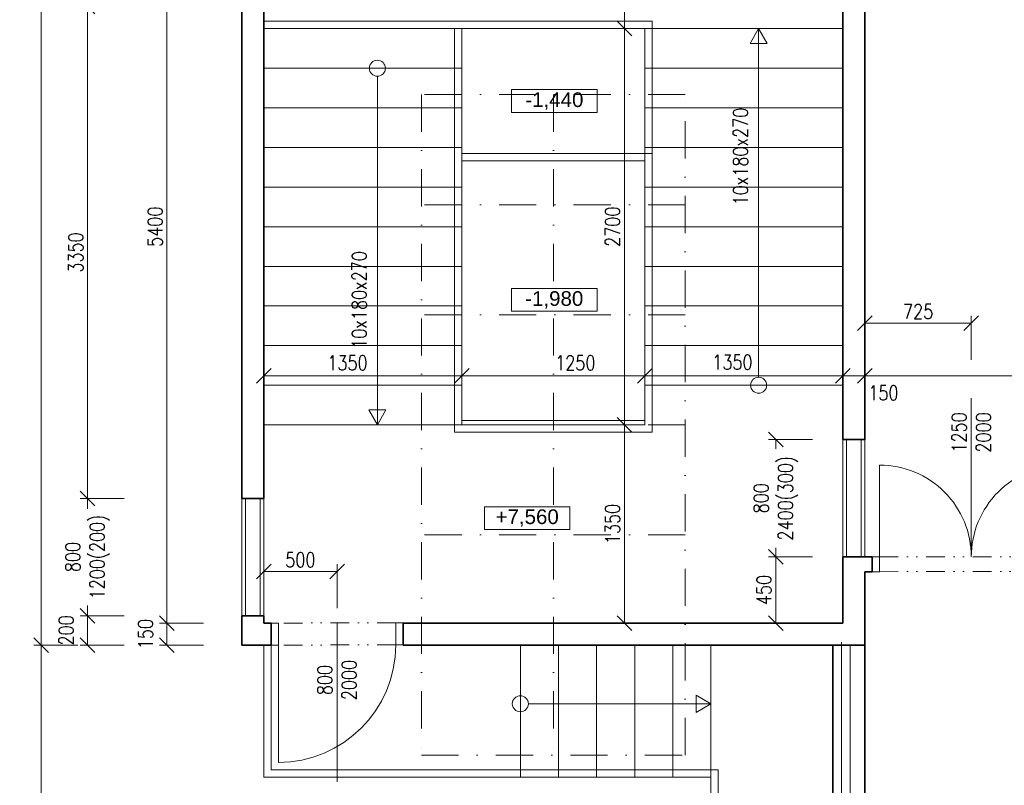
# Model space of a CAD drawing. Header units: millimetres. Extents: x -485339 to 286898, y -1189934 to 1602269.
# Tile 33 of 230: x -76119 to -69405, y -1148392 to -1143176. Entities that reach past the tile are written whole.
import ezdxf

# ---------------------------------------------------------------- set-up
doc = ezdxf.new("R2010")
doc.units = ezdxf.units.MM
doc.header["$LTSCALE"] = 10
doc.linetypes.add('DASHDOT', pattern=[25.4, 12.7, -6.35, 0, -6.35])
doc.linetypes.add('DĚLICÍ2', pattern=[15.875, 6.35, -3.175, 0, -3.175, 0, -3.175])
doc.layers.get('Defpoints').update_dxf_attribs({"lineweight": 0})
for name, color, linetype, lineweight in [('N_dveře', 10, 'Continuous', 18), ('N_popis_otvory', 10, 'Continuous', 18), ('N_čáry_obrys', 10, 'Continuous', 35), ('N_čáry_obv.plášt', 212, 'Continuous', 18), ('N_čáry_obv.plášt_obrys', 212, 'Continuous', 35), ('St__otvory_dveře', 40, 'Continuous', 18), ('St_ker_obklad', 250, 'DASHDOT', 35), ('St_kóty', 132, 'Continuous', 18), ('St_otvory_okna', 40, 'Continuous', 18), ('St_popis', 250, 'Continuous', 18), ('St_popis_otvory', 40, 'Continuous', 18), ('St_čáry_obrys', 5, 'Continuous', 35), ('St_čáry_osy', 250, 'DASHDOT', 18), ('St_čáry_plné', 250, 'Continuous', 18)]:
    doc.layers.add(name, color=color, linetype=linetype, lineweight=lineweight)
doc.styles.add('1_50', font='arial.ttf', dxfattribs={"height": 100})
doc.styles.get("Standard").update_dxf_attribs({"font": 'simplex.shx', "width": 0.8})
doc.linetypes.add('ZIGZAG', pattern='A,0.00254,-5.08,[131,ltypeshp.shx,S=5.08,R=0,X=-5.08,Y=0],-10.16,[131,ltypeshp.shx,S=5.08,R=180,X=5.08,Y=0],-5.08', length=20.32254)
doc.dimstyles.new('stavebníM50 vnitřní', dxfattribs={"dimtxt": 100, "dimasz": 100, "dimexe": 50, "dimexo": 100, "dimgap": 30, "dimtad": 1, "dimdec": 0, "dimtxsty": 'Standard', "dimblk": 'OBLIQUE', "dimcen": 2.5, "dimclrd": 256, "dimclre": 256, "dimclrt": 256, "dimadec": 0, "dimazin": 0, "dimtfac": 1, "dimtdec": 0, "dimtmove": 2, "dimatfit": 2, "dimldrblk": 'OBLIQUE', "dimfxl": 250, "dimfxlon": 1, "dimlwd": -1, "dimlwe": -1, "dimarcsym": 0})

# ---------------------------------------------------------------- blocks, each defined once
blk = doc.blocks.new('G$CCBB459BE')
at = {"layer": 'St__otvory_dveře', "color": 0, "ltscale": 2}
for points in [[(50, 100.8), (50, 725.8)], [(1300, 100.8), (1300, 725.8)]]:
    blk.add_lwpolyline(points, dxfattribs=at)
at = {"layer": 'St__otvory_dveře', "ltscale": 2}
for points in [[(50, 100), (0, 100), (0, 0), (50, 0)], [(1350, 100.8), (1300, 100.8), (1300, 0.8), (1350, 0.8)]]:
    blk.add_lwpolyline(points, close=True, dxfattribs=at)
at = {"layer": 'St__otvory_dveře', "linetype": 'DĚLICÍ2', "ltscale": 2}
for points in [[(50, 100), (1300, 100.8)], [(50, 0), (1300, 0.8)]]:
    blk.add_lwpolyline(points, dxfattribs=at)
at = {"layer": 'St__otvory_dveře', "color": 0, "ltscale": 2}
for centre, start, end in [((50, 100.8), 359.96305, 90), ((1300, 100.8), 90, 180.03695)]:
    blk.add_arc(centre, 625, start, end, dxfattribs=at)
blk = doc.blocks.new('G$CD3821618')
at = {"layer": 'St__otvory_dveře', "ltscale": 2}
for points in [[(-150, -50), (-150, 0), (0, 0), (0, -50)], [(-150.8, -900), (-150.8, -850), (-0.8, -850), (-0.8, -900)]]:
    blk.add_lwpolyline(points, close=True, dxfattribs=at)
at = {"layer": 'St__otvory_dveře', "linetype": 'DĚLICÍ2', "ltscale": 2}
for points in [[(-150, -50), (-150.8, -850)], [(0, -50), (-0.8, -850)]]:
    blk.add_lwpolyline(points, dxfattribs=at)
at = {"layer": 'St__otvory_dveře', "ltscale": 2}
blk.add_lwpolyline([(-150.8, -850), (-950.8, -850)], dxfattribs=at)
blk.add_arc((-150.8, -850), 800, 90, 180, dxfattribs=at)
blk = doc.blocks.new('G$C94846F24')
at = {"layer": 'St_čáry_osy', "linetype": 'ByBlock', "ltscale": 2}
blk.add_lwpolyline([(-900, -4500), (900, -4500), (900, 0), (-900, 0)], close=True, dxfattribs=at)
for points in [[(0, 0), (0, -4500)], [(900, -750), (-900, -750)], [(900, -1500), (-900, -1500)], [(900, -2250), (-900, -2250)], [(900, -3000), (-900, -3000)], [(900, -3750), (-900, -3750)]]:
    blk.add_lwpolyline(points, dxfattribs=at)
blk = doc.blocks.new('_OBLIQUE')
at = {"color": 0, "linetype": 'ByBlock'}
blk.add_line((-0.5, -0.5), (0.5, 0.5), dxfattribs=at)
blk = doc.blocks.new('*D6569')
at = {"layer": 'Defpoints', "color": 0}
for p in [(-74604.9, -1143086.2), (-75656.6, -1146436.6), (-74604.9, -1146436.6)]:
    blk.add_point(p, dxfattribs=at)
at = {"layer": 'St_kóty'}
for p, q in [((-75406.6, -1143086.2), (-75706.6, -1143086.2)), ((-75656.6, -1143086.2), (-75656.6, -1146436.6)), ((-75406.6, -1146436.6), (-75706.6, -1146436.6))]:
    blk.add_line(p, q, dxfattribs=at)
at = {"layer": 'St_kóty', "linetype": 'ByBlock', "xscale": 100, "yscale": 100, "zscale": 100}
for p, rotation in [((-75656.6, -1143086.2), 90), ((-75656.6, -1146436.6), 270)]:
    blk.add_blockref('_OBLIQUE', p, dxfattribs=dict(at, rotation=rotation))
at = {"layer": 'St_kóty', "insert": (-75736.6, -1144761.4), "char_height": 100, "attachment_point": 5, "rotation": 90}
blk.add_mtext('3350', dxfattribs=at)
blk = doc.blocks.new('*D6570')
at = {"layer": 'Defpoints', "color": 0}
for p in [(-74604.9, -1146436.6), (-75656.6, -1147236.6), (-74604.9, -1147236.6)]:
    blk.add_point(p, dxfattribs=at)
at = {"layer": 'St_kóty'}
for p, q in [((-75406.6, -1146436.6), (-75706.6, -1146436.6)), ((-75656.6, -1146436.6), (-75656.6, -1146507.5)), ((-75656.6, -1147236.6), (-75656.6, -1147165.6)), ((-75406.6, -1147236.6), (-75706.6, -1147236.6))]:
    blk.add_line(p, q, dxfattribs=at)
at = {"layer": 'St_kóty', "linetype": 'ByBlock', "xscale": 100, "yscale": 100, "zscale": 100}
for p, rotation in [((-75656.6, -1146436.6), 90), ((-75656.6, -1147236.6), 270)]:
    blk.add_blockref('_OBLIQUE', p, dxfattribs=dict(at, rotation=rotation))
at = {"layer": 'St_kóty', "insert": (-75656.6, -1146836.6), "char_height": 100, "attachment_point": 5, "rotation": 90}
blk.add_mtext('800\\P1200(200)', dxfattribs=at)
blk = doc.blocks.new('*D6571')
at = {"layer": 'Defpoints', "color": 0}
for p in [(-74604.9, -1147236.6), (-75656.6, -1147436.2), (-74604.9, -1147436.2)]:
    blk.add_point(p, dxfattribs=at)
at = {"layer": 'St_kóty'}
for p, q in [((-75406.6, -1147236.6), (-75706.6, -1147236.6)), ((-75656.6, -1147236.6), (-75656.6, -1147436.2)), ((-75406.6, -1147436.2), (-75706.6, -1147436.2))]:
    blk.add_line(p, q, dxfattribs=at)
at = {"layer": 'St_kóty', "linetype": 'ByBlock', "xscale": 100, "yscale": 100, "zscale": 100}
for p, rotation in [((-75656.6, -1147236.6), 90), ((-75656.6, -1147436.2), 270)]:
    blk.add_blockref('_OBLIQUE', p, dxfattribs=dict(at, rotation=rotation))
at = {"layer": 'St_kóty', "insert": (-75801.6, -1147336.4), "char_height": 100, "attachment_point": 5, "rotation": 90}
blk.add_mtext('200', dxfattribs=at)
blk = doc.blocks.new('*D6577')
at = {"layer": 'Defpoints', "color": 0}
for p in [(-74604.9, -1141886.2), (-75115.5, -1147286.2), (-74454.9, -1147286.2)]:
    blk.add_point(p, dxfattribs=at)
at = {"layer": 'St_kóty'}
for p, q in [((-74865.5, -1141886.2), (-75165.5, -1141886.2)), ((-75115.5, -1141886.2), (-75115.5, -1147286.2)), ((-74865.5, -1147286.2), (-75165.5, -1147286.2))]:
    blk.add_line(p, q, dxfattribs=at)
at = {"layer": 'St_kóty', "linetype": 'ByBlock', "xscale": 100, "yscale": 100, "zscale": 100}
for p, rotation in [((-75115.5, -1141886.2), 90), ((-75115.5, -1147286.2), 270)]:
    blk.add_blockref('_OBLIQUE', p, dxfattribs=dict(at, rotation=rotation))
at = {"layer": 'St_kóty', "insert": (-75195.5, -1144586.2), "char_height": 100, "attachment_point": 5, "rotation": 90}
blk.add_mtext('5400', dxfattribs=at)
blk = doc.blocks.new('*D6578')
at = {"layer": 'Defpoints', "color": 0}
for p in [(-74454.9, -1147286.2), (-75115.5, -1147436.2), (-74604.9, -1147436.2)]:
    blk.add_point(p, dxfattribs=at)
at = {"layer": 'St_kóty'}
for p, q in [((-74865.5, -1147286.2), (-75165.5, -1147286.2)), ((-75115.5, -1147286.2), (-75115.5, -1147436.2)), ((-74865.5, -1147436.2), (-75165.5, -1147436.2))]:
    blk.add_line(p, q, dxfattribs=at)
at = {"layer": 'St_kóty', "linetype": 'ByBlock', "xscale": 100, "yscale": 100, "zscale": 100}
for p, rotation in [((-75115.5, -1147286.2), 90), ((-75115.5, -1147436.2), 270)]:
    blk.add_blockref('_OBLIQUE', p, dxfattribs=dict(at, rotation=rotation))
at = {"layer": 'St_kóty', "insert": (-75260.5, -1147361.2), "char_height": 100, "attachment_point": 5, "rotation": 90}
blk.add_mtext('150', dxfattribs=at)
blk = doc.blocks.new('*D6579')
at = {"layer": 'Defpoints', "color": 0}
for p in [(-74604.9, -1138456.2), (-75973, -1147436.2), (-74604.9, -1147436.2)]:
    blk.add_point(p, dxfattribs=at)
at = {"layer": 'St_kóty'}
for p, q in [((-75723, -1138456.2), (-76023, -1138456.2)), ((-75973, -1138456.2), (-75973, -1147436.2)), ((-75723, -1147436.2), (-76023, -1147436.2))]:
    blk.add_line(p, q, dxfattribs=at)
at = {"layer": 'St_kóty', "linetype": 'ByBlock', "xscale": 100, "yscale": 100, "zscale": 100}
for p, rotation in [((-75973, -1138456.2), 90), ((-75973, -1147436.2), 270)]:
    blk.add_blockref('_OBLIQUE', p, dxfattribs=dict(at, rotation=rotation))
at = {"layer": 'St_kóty', "insert": (-76053, -1142946.2), "char_height": 100, "attachment_point": 5, "rotation": 90}
blk.add_mtext('8980', dxfattribs=at)
blk = doc.blocks.new('*D6581')
at = {"layer": 'Defpoints', "color": 0}
for p in [(-70963.6, -1146036.2), (-70212.1, -1146036.2), (-70212.1, -1146836.2)]:
    blk.add_point(p, dxfattribs=at)
at = {"layer": 'St_kóty'}
for p, q in [((-70713.6, -1146036.2), (-71013.6, -1146036.2)), ((-70963.6, -1146036.2), (-70963.6, -1146099.5)), ((-70713.6, -1146836.2), (-71013.6, -1146836.2)), ((-70963.6, -1146836.2), (-70963.6, -1146772.8))]:
    blk.add_line(p, q, dxfattribs=at)
at = {"layer": 'St_kóty', "linetype": 'ByBlock', "xscale": 100, "yscale": 100, "zscale": 100}
for p, rotation in [((-70963.6, -1146036.2), 90), ((-70963.6, -1146836.2), 270)]:
    blk.add_blockref('_OBLIQUE', p, dxfattribs=dict(at, rotation=rotation))
at = {"layer": 'St_kóty', "insert": (-70963.6, -1146436.2), "char_height": 100, "attachment_point": 5, "rotation": 90}
blk.add_mtext('800\\P2400(300)', dxfattribs=at)
blk = doc.blocks.new('*D6582')
at = {"layer": 'Defpoints', "color": 0}
for p in [(-70504.9, -1146836.2), (-70963.6, -1147286.2), (-70504.9, -1147286.2)]:
    blk.add_point(p, dxfattribs=at)
at = {"layer": 'St_kóty'}
for p, q in [((-70713.6, -1146836.2), (-71013.6, -1146836.2)), ((-70963.6, -1146836.2), (-70963.6, -1147286.2)), ((-70713.6, -1147286.2), (-71013.6, -1147286.2))]:
    blk.add_line(p, q, dxfattribs=at)
at = {"layer": 'St_kóty', "linetype": 'ByBlock', "xscale": 100, "yscale": 100, "zscale": 100}
for p, rotation in [((-70963.6, -1146836.2), 90), ((-70963.6, -1147286.2), 270)]:
    blk.add_blockref('_OBLIQUE', p, dxfattribs=dict(at, rotation=rotation))
at = {"layer": 'St_kóty', "insert": (-71043.6, -1147061.2), "char_height": 100, "attachment_point": 5, "rotation": 90}
blk.add_mtext('450', dxfattribs=at)
blk = doc.blocks.new('*D6589')
at = {"layer": 'Defpoints', "color": 0}
for p in [(-73104.9, -1145602.1), (-73104.9, -1145936.2), (-74454.9, -1147286.2)]:
    blk.add_point(p, dxfattribs=at)
at = {"layer": 'St_kóty'}
for p, q in [((-74454.9, -1145852.1), (-74454.9, -1145552.1)), ((-73104.9, -1145836.2), (-73104.9, -1145552.1)), ((-74454.9, -1145602.1), (-73104.9, -1145602.1))]:
    blk.add_line(p, q, dxfattribs=at)
at = {"layer": 'St_kóty', "linetype": 'ByBlock', "xscale": 100, "yscale": 100, "zscale": 100, "rotation": 180}
blk.add_blockref('_OBLIQUE', (-74454.9, -1145602.1), dxfattribs=at)
at = {"layer": 'St_kóty', "linetype": 'ByBlock', "xscale": 100, "yscale": 100, "zscale": 100}
blk.add_blockref('_OBLIQUE', (-73104.9, -1145602.1), dxfattribs=at)
at = {"layer": 'St_kóty', "insert": (-73883.6, -1145513.5), "char_height": 100, "attachment_point": 5}
blk.add_mtext('1350', dxfattribs=at)
blk = doc.blocks.new('*D6590')
at = {"layer": 'Defpoints', "color": 0}
for p in [(-71854.9, -1145602.1), (-73104.9, -1145936.2), (-71854.9, -1145906.2)]:
    blk.add_point(p, dxfattribs=at)
at = {"layer": 'St_kóty'}
for p, q in [((-73104.9, -1145836.2), (-73104.9, -1145552.1)), ((-71854.9, -1145806.2), (-71854.9, -1145552.1)), ((-73104.9, -1145602.1), (-71854.9, -1145602.1))]:
    blk.add_line(p, q, dxfattribs=at)
at = {"layer": 'St_kóty', "linetype": 'ByBlock', "xscale": 100, "yscale": 100, "zscale": 100, "rotation": 180}
blk.add_blockref('_OBLIQUE', (-73104.9, -1145602.1), dxfattribs=at)
at = {"layer": 'St_kóty', "linetype": 'ByBlock', "xscale": 100, "yscale": 100, "zscale": 100}
blk.add_blockref('_OBLIQUE', (-71854.9, -1145602.1), dxfattribs=at)
at = {"layer": 'St_kóty', "insert": (-72330.2, -1145513.6), "char_height": 100, "attachment_point": 5}
blk.add_mtext('1250', dxfattribs=at)
blk = doc.blocks.new('*D6591')
at = {"layer": 'Defpoints', "color": 0}
for p in [(-70504.9, -1145602.1), (-71854.9, -1145906.2), (-70504.9, -1146036.2)]:
    blk.add_point(p, dxfattribs=at)
at = {"layer": 'St_kóty'}
for p, q in [((-71854.9, -1145806.2), (-71854.9, -1145552.1)), ((-70504.9, -1145852.1), (-70504.9, -1145552.1)), ((-71854.9, -1145602.1), (-70504.9, -1145602.1))]:
    blk.add_line(p, q, dxfattribs=at)
at = {"layer": 'St_kóty', "linetype": 'ByBlock', "xscale": 100, "yscale": 100, "zscale": 100, "rotation": 180}
blk.add_blockref('_OBLIQUE', (-71854.9, -1145602.1), dxfattribs=at)
at = {"layer": 'St_kóty', "linetype": 'ByBlock', "xscale": 100, "yscale": 100, "zscale": 100}
blk.add_blockref('_OBLIQUE', (-70504.9, -1145602.1), dxfattribs=at)
at = {"layer": 'St_kóty', "insert": (-71258.9, -1145509.2), "char_height": 100, "attachment_point": 5}
blk.add_mtext('1350', dxfattribs=at)
blk = doc.blocks.new('*D6592')
at = {"layer": 'Defpoints', "color": 0}
for p in [(-72004.9, -1145936.2), (-71995.6, -1145936.2), (-72004.9, -1147286.2)]:
    blk.add_point(p, dxfattribs=at)
at = {"layer": 'St_kóty'}
for p, q in [((-71995.6, -1145936.2), (-71945.6, -1145936.2)), ((-71995.6, -1147286.2), (-71995.6, -1145936.2)), ((-71995.6, -1147286.2), (-71945.6, -1147286.2))]:
    blk.add_line(p, q, dxfattribs=at)
at = {"layer": 'St_kóty', "linetype": 'ByBlock', "xscale": 100, "yscale": 100, "zscale": 100}
for p, rotation in [((-71995.6, -1145936.2), 90), ((-71995.6, -1147286.2), 270)]:
    blk.add_blockref('_OBLIQUE', p, dxfattribs=dict(at, rotation=rotation))
at = {"layer": 'St_kóty', "insert": (-72075.6, -1146611.2), "char_height": 100, "attachment_point": 5, "rotation": 90}
blk.add_mtext('1350', dxfattribs=at)
blk = doc.blocks.new('*D6593')
at = {"layer": 'Defpoints', "color": 0}
for p in [(-71995.6, -1143236.2), (-71854.9, -1143236.2), (-72004.9, -1145936.2)]:
    blk.add_point(p, dxfattribs=at)
at = {"layer": 'St_kóty'}
for p, q in [((-71954.9, -1143236.2), (-72045.6, -1143236.2)), ((-71995.6, -1145936.2), (-71995.6, -1143236.2)), ((-71995.6, -1145936.2), (-71945.6, -1145936.2))]:
    blk.add_line(p, q, dxfattribs=at)
at = {"layer": 'St_kóty', "linetype": 'ByBlock', "xscale": 100, "yscale": 100, "zscale": 100}
for p, rotation in [((-71995.6, -1143236.2), 90), ((-71995.6, -1145936.2), 270)]:
    blk.add_blockref('_OBLIQUE', p, dxfattribs=dict(at, rotation=rotation))
at = {"layer": 'St_kóty', "insert": (-72075.6, -1144586.2), "char_height": 100, "attachment_point": 5, "rotation": 90}
blk.add_mtext('2700', dxfattribs=at)
blk = doc.blocks.new('*D6594')
at = {"layer": 'Defpoints', "color": 0}
for p in [(-71995.6, -1141886.2), (-71854.9, -1141886.2), (-71854.9, -1143236.2)]:
    blk.add_point(p, dxfattribs=at)
at = {"layer": 'St_kóty'}
for p, q in [((-71954.9, -1141886.2), (-72045.6, -1141886.2)), ((-71995.6, -1143236.2), (-71995.6, -1141886.2)), ((-71954.9, -1143236.2), (-72045.6, -1143236.2))]:
    blk.add_line(p, q, dxfattribs=at)
at = {"layer": 'St_kóty', "linetype": 'ByBlock', "xscale": 100, "yscale": 100, "zscale": 100}
for p, rotation in [((-71995.6, -1141886.2), 90), ((-71995.6, -1143236.2), 270)]:
    blk.add_blockref('_OBLIQUE', p, dxfattribs=dict(at, rotation=rotation))
at = {"layer": 'St_kóty', "insert": (-72075.6, -1142561.2), "char_height": 100, "attachment_point": 5, "rotation": 90}
blk.add_mtext('1350', dxfattribs=at)
blk = doc.blocks.new('*D6603')
at = {"layer": 'Defpoints', "color": 0}
for p in [(-70504.9, -1145396.2), (-70354.9, -1145396.2), (-70354.9, -1145602.1)]:
    blk.add_point(p, dxfattribs=at)
at = {"layer": 'St_kóty'}
for p, q in [((-70504.9, -1145496.2), (-70504.9, -1145652.1)), ((-70354.9, -1145496.2), (-70354.9, -1145652.1)), ((-70504.9, -1145602.1), (-70354.9, -1145602.1))]:
    blk.add_line(p, q, dxfattribs=at)
at = {"layer": 'St_kóty', "linetype": 'ByBlock', "xscale": 100, "yscale": 100, "zscale": 100, "rotation": 180}
blk.add_blockref('_OBLIQUE', (-70504.9, -1145602.1), dxfattribs=at)
at = {"layer": 'St_kóty', "linetype": 'ByBlock', "xscale": 100, "yscale": 100, "zscale": 100}
blk.add_blockref('_OBLIQUE', (-70354.9, -1145602.1), dxfattribs=at)
at = {"layer": 'St_kóty', "insert": (-70229.2, -1145718.3), "char_height": 100, "attachment_point": 5}
blk.add_mtext('150', dxfattribs=at)
blk = doc.blocks.new('*D6604')
at = {"layer": 'Defpoints', "color": 0}
for p in [(-70354.9, -1145396.2), (-66124.9, -1145602.1), (-66124.9, -1146836.2)]:
    blk.add_point(p, dxfattribs=at)
at = {"layer": 'St_kóty'}
for p, q in [((-70354.9, -1145496.2), (-70354.9, -1145652.1)), ((-66124.9, -1145852.1), (-66124.9, -1145552.1)), ((-70354.9, -1145602.1), (-66124.9, -1145602.1))]:
    blk.add_line(p, q, dxfattribs=at)
at = {"layer": 'St_kóty', "linetype": 'ByBlock', "xscale": 100, "yscale": 100, "zscale": 100, "rotation": 180}
blk.add_blockref('_OBLIQUE', (-70354.9, -1145602.1), dxfattribs=at)
at = {"layer": 'St_kóty', "linetype": 'ByBlock', "xscale": 100, "yscale": 100, "zscale": 100}
blk.add_blockref('_OBLIQUE', (-66124.9, -1145602.1), dxfattribs=at)
at = {"layer": 'St_kóty', "insert": (-68239.9, -1145522.1), "char_height": 100, "attachment_point": 5}
blk.add_mtext('4230', dxfattribs=at)
blk = doc.blocks.new('*D6625')
at = {"layer": 'Defpoints', "color": 0}
for p in [(-69629.9, -1145243.2), (-70354.9, -1146036.2), (-69629.9, -1146273.2)]:
    blk.add_point(p, dxfattribs=at)
at = {"layer": 'St_kóty'}
for p, q in [((-70354.9, -1145493.2), (-70354.9, -1145193.2)), ((-69629.9, -1145493.2), (-69629.9, -1145193.2)), ((-70354.9, -1145243.2), (-69629.9, -1145243.2))]:
    blk.add_line(p, q, dxfattribs=at)
at = {"layer": 'St_kóty', "linetype": 'ByBlock', "xscale": 100, "yscale": 100, "zscale": 100, "rotation": 180}
blk.add_blockref('_OBLIQUE', (-70354.9, -1145243.2), dxfattribs=at)
at = {"layer": 'St_kóty', "linetype": 'ByBlock', "xscale": 100, "yscale": 100, "zscale": 100}
blk.add_blockref('_OBLIQUE', (-69629.9, -1145243.2), dxfattribs=at)
at = {"layer": 'St_kóty', "insert": (-69992.4, -1145163.2), "char_height": 100, "attachment_point": 5}
blk.add_mtext('725', dxfattribs=at)
blk = doc.blocks.new('*D6626')
at = {"layer": 'Defpoints', "color": 0}
for p in [(-75973, -1147436.2), (-70504.9, -1147436.2), (-70504.9, -1157116.2)]:
    blk.add_point(p, dxfattribs=at)
at = {"layer": 'St_kóty'}
for p, q in [((-75723, -1147436.2), (-76023, -1147436.2)), ((-75973, -1157116.2), (-75973, -1147436.2)), ((-75723, -1157116.2), (-76023, -1157116.2))]:
    blk.add_line(p, q, dxfattribs=at)
at = {"layer": 'St_kóty', "linetype": 'ByBlock', "xscale": 100, "yscale": 100, "zscale": 100}
for p, rotation in [((-75973, -1147436.2), 90), ((-75973, -1157116.2), 270)]:
    blk.add_blockref('_OBLIQUE', p, dxfattribs=dict(at, rotation=rotation))
at = {"layer": 'St_kóty', "insert": (-76053, -1152276.2), "char_height": 100, "attachment_point": 5, "rotation": 90}
blk.add_mtext('9680', dxfattribs=at)
blk = doc.blocks.new('*D6627')
at = {"layer": 'Defpoints', "color": 0}
for p in [(-74454.9, -1146836.6), (-73954.9, -1146935.4), (-73954.9, -1147285.7)]:
    blk.add_point(p, dxfattribs=at)
at = {"layer": 'St_kóty'}
for p, q in [((-73954.9, -1147185.4), (-73954.9, -1146885.4)), ((-74454.9, -1146935.4), (-74454.9, -1146985.4)), ((-74454.9, -1146935.4), (-73954.9, -1146935.4))]:
    blk.add_line(p, q, dxfattribs=at)
at = {"layer": 'St_kóty', "linetype": 'ByBlock', "xscale": 100, "yscale": 100, "zscale": 100, "rotation": 180}
blk.add_blockref('_OBLIQUE', (-74454.9, -1146935.4), dxfattribs=at)
at = {"layer": 'St_kóty', "linetype": 'ByBlock', "xscale": 100, "yscale": 100, "zscale": 100}
blk.add_blockref('_OBLIQUE', (-73954.9, -1146935.4), dxfattribs=at)
at = {"layer": 'St_kóty', "insert": (-74204.9, -1146855.4), "char_height": 100, "attachment_point": 5}
blk.add_mtext('500', dxfattribs=at)

msp = doc.modelspace()

# ---------------------------------------------------------------- linework, layer by layer
at = {"layer": 'N_popis_otvory'}
msp.add_lwpolyline([(-69629.9, -1146835.3), (-69629.9, -1145754)], dxfattribs=at)
at = {"layer": 'N_čáry_obrys'}
msp.add_lwpolyline([(-70354.9, -1152806.2), (-70354.9, -1147436.2)], dxfattribs=at)
at = {"layer": 'N_čáry_obv.plášt', "linetype": 'ZIGZAG'}
msp.add_line((-70514.9, -1156416.2), (-70514.9, -1147416.2), dxfattribs=at)
at = {"layer": 'N_čáry_obv.plášt', "ltscale": 2}
msp.add_line((-70454.9, -1156416.2), (-70454.9, -1147436.2), dxfattribs=at)
at = {"layer": 'N_čáry_obv.plášt'}
msp.add_lwpolyline([(-70574.9, -1147436.2), (-70574.9, -1156416.2)], dxfattribs=at)
at = {"layer": 'N_čáry_obv.plášt_obrys'}
msp.add_line((-70575.6, -1156416.2), (-70574.9, -1147436.2), dxfattribs=at)
at = {"layer": 'St_kóty'}
for points in [[(-72180.9, -1143807.5), (-72764.2, -1143807.5), (-72764.2, -1143652.2), (-72180.9, -1143652.2)], [(-72181.9, -1145162.1), (-72765.2, -1145162.1), (-72765.2, -1145006.8), (-72181.9, -1145006.8)], [(-72366.7, -1146648.8), (-72950, -1146648.8), (-72950, -1146493.5), (-72366.7, -1146493.5)]]:
    msp.add_lwpolyline(points, close=True, dxfattribs=at)
at = {"layer": 'St_otvory_okna', "ltscale": 2}
for points in [[(-70479.9, -1146836.2), (-70479.9, -1146036.2)], [(-70379.9, -1146836.2), (-70379.9, -1146036.2)], [(-74579.9, -1147236.6), (-74579.9, -1146436.6)], [(-74479.9, -1147236.6), (-74479.9, -1146436.6)]]:
    msp.add_lwpolyline(points, dxfattribs=at)
at = {"layer": 'St_popis_otvory'}
msp.add_lwpolyline([(-73954.9, -1148367), (-73954.9, -1147285.7)], dxfattribs=at)
at = {"layer": 'St_čáry_obrys', "ltscale": 2}
for points in [[(-70504.9, -1143061.2), (-70504.9, -1146036.2)], [(-70354.9, -1143061.2), (-70354.9, -1146036.2)], [(-74604.9, -1143086.2), (-74604.9, -1146436.6)], [(-74454.9, -1146436.6), (-74454.9, -1143086.2)], [(-70354.9, -1146036.2), (-70504.9, -1146036.2)], [(-74454.9, -1146436.6), (-74604.9, -1146436.6)], [(-70504.9, -1146836.2), (-70504.9, -1147286.2)], [(-70304.9, -1146836.2), (-70504.9, -1146836.2)], [(-70304.9, -1146836.2), (-70304.9, -1146936.2)], [(-70354.9, -1146936.2), (-70354.9, -1146936.2)], [(-70354.9, -1147436.2), (-70354.9, -1146936.2)], [(-70304.9, -1146936.2), (-70354.9, -1146936.2)], [(-74604.9, -1147236.6), (-74604.9, -1147436.2)], [(-74454.9, -1147236.6), (-74604.9, -1147236.6)], [(-74454.9, -1147286.2), (-74454.9, -1147236.6)], [(-74404.9, -1147286.2), (-74454.9, -1147286.2)], [(-74404.9, -1147436.2), (-74404.9, -1147286.2)], [(-70504.9, -1147286.2), (-73504.9, -1147286.2)], [(-73504.9, -1147436.2), (-73504.9, -1147286.2)], [(-74404.9, -1147436.2), (-74604.9, -1147436.2)], [(-70354.9, -1147436.2), (-73504.9, -1147436.2)]]:
    msp.add_lwpolyline(points, dxfattribs=at)
at = {"layer": 'St_čáry_plné', "ltscale": 2}
for points in [[(-71804.9, -1143186.2), (-74454.9, -1143186.2)], [(-71804.9, -1143186.2), (-71804.9, -1145986.2)], [(-70504.9, -1143236.2), (-74454.9, -1143236.2)], [(-73154.9, -1143236.2), (-73154.9, -1145986.2)], [(-73104.9, -1143236.2), (-73104.9, -1145936.2)], [(-71854.9, -1143236.2), (-71854.9, -1145936.2)], [(-71079.9, -1145611.6), (-71079.9, -1143236.2)], [(-73104.9, -1143506.2), (-74454.9, -1143506.2)], [(-70504.9, -1143506.2), (-71854.9, -1143506.2)], [(-73679.9, -1143560.7), (-73679.9, -1145936.2)], [(-73104.9, -1143776.2), (-74454.9, -1143776.2)], [(-70504.9, -1143776.2), (-71854.9, -1143776.2)], [(-73104.9, -1144046.2), (-74454.9, -1144046.2)], [(-70504.9, -1144046.2), (-71854.9, -1144046.2)], [(-71804.9, -1144086.2), (-73104.9, -1144086.2)], [(-71854.9, -1144136.2), (-73104.9, -1144136.2)], [(-73104.9, -1144316.2), (-74454.9, -1144316.2)], [(-70504.9, -1144316.2), (-71854.9, -1144316.2)], [(-73104.9, -1144586.2), (-74454.9, -1144586.2)], [(-70504.9, -1144586.2), (-71854.9, -1144586.2)], [(-73104.9, -1144856.2), (-74454.9, -1144856.2)], [(-70504.9, -1144856.2), (-71854.9, -1144856.2)], [(-73104.9, -1145126.2), (-74454.9, -1145126.2)], [(-70504.9, -1145126.2), (-71854.9, -1145126.2)], [(-73104.9, -1145396.2), (-74454.9, -1145396.2)], [(-70504.9, -1145396.2), (-71854.9, -1145396.2)], [(-73104.9, -1145666.2), (-74454.9, -1145666.2)], [(-70504.9, -1145666.2), (-71854.9, -1145666.2)], [(-73104.9, -1145936.2), (-74454.9, -1145936.2)], [(-71854.9, -1145906.2), (-73104.9, -1145906.2)], [(-71854.9, -1145936.2), (-73104.9, -1145936.2)], [(-71804.9, -1145986.2), (-73154.9, -1145986.2)], [(-70504.9, -1146836.2), (-70504.9, -1146036.2)], [(-70354.9, -1146036.2), (-70354.9, -1146836.2)], [(-74604.9, -1147236.6), (-74604.9, -1146436.6)], [(-74454.9, -1146436.6), (-74454.9, -1147236.6)], [(-74454.9, -1148336.2), (-74454.9, -1147436.2)], [(-74404.9, -1148286.2), (-74404.9, -1147436.2)], [(-72704.9, -1148336.2), (-72704.9, -1147436.2)], [(-72444.9, -1148336.2), (-72444.9, -1147436.2)], [(-72184.9, -1148336.2), (-72184.9, -1147436.2)], [(-71924.9, -1148336.2), (-71924.9, -1147436.2)], [(-71664.9, -1148336.2), (-71664.9, -1147436.2)], [(-71404.9, -1148336.2), (-71404.9, -1147436.2)], [(-72650.3, -1147836.2), (-71404.9, -1147836.2)], [(-74404.9, -1148286.2), (-71354.9, -1148286.2), (-71354.9, -1155371.2), (-74360.1, -1155371.2)], [(-74454.9, -1148336.2), (-71404.9, -1148336.2), (-71404.9, -1155321.2), (-74360.1, -1155321.2)]]:
    msp.add_lwpolyline(points, dxfattribs=at)
for points in [[(-71079.9, -1143236.2), (-71138.5, -1143337.6), (-71021.3, -1143337.6)], [(-73679.9, -1145936.2), (-73738.5, -1145834.7), (-73621.3, -1145834.7)], [(-71404.9, -1147836.2), (-71506.3, -1147777.6), (-71506.3, -1147894.7)]]:
    msp.add_lwpolyline(points, close=True, dxfattribs=at)
for centre in [(-73679.9, -1143506.2), (-71079.9, -1145666.2), (-72704.9, -1147836.2)]:
    msp.add_circle(centre, 54.6, dxfattribs=at)

# ---------------------------------------------------------------- block references
at = {"layer": 'N_dveře', "ltscale": 2}
msp.add_blockref('G$CCBB459BE', (-70304.9, -1146936.2), dxfattribs=at)
at = {"layer": 'St_ker_obklad', "ltscale": 2, "xscale": -1, "rotation": 270}
msp.add_blockref('G$CD3821618', (-73504.9, -1147285.3), dxfattribs=at)
at = {"layer": 'St_čáry_osy', "ltscale": 2}
msp.add_blockref('G$C94846F24', (-72479.9, -1143686.2), dxfattribs=at)

# ---------------------------------------------------------------- texts
at = {"layer": 'N_popis_otvory', "insert": (-69629.9, -1145987.7), "char_height": 100, "width": 1342.526, "attachment_point": 5, "rotation": 90}
msp.add_mtext('1250\\P2000', dxfattribs=at)
at = {"layer": 'St_kóty', "char_height": 100, "attachment_point": 5, "style": '1_50'}
for s, insert in [('-1,440', (-72472.6, -1143729.9)), ('-1,980', (-72473.6, -1145084.5)), ('+7,560', (-72658.3, -1146571.1))]:
    msp.add_mtext_dynamic_manual_height_columns(s, width=890.536, gutter_width=500, heights=[0], dxfattribs=dict(at, insert=insert))
at = {"layer": 'St_popis', "ltscale": 2, "width": 0.8}
for p in [(-71152.8, -1144440.5), (-73752.8, -1145417.5)]:
    msp.add_text('10x180x270', height=100, rotation=90, dxfattribs=at).set_placement(p)
at = {"layer": 'St_popis_otvory', "insert": (-73954.9, -1147674.6), "char_height": 100, "width": 1342.526, "attachment_point": 5, "rotation": 90}
msp.add_mtext('800\\P2000', dxfattribs=at)

# ---------------------------------------------------------------- dimensions: what is measured, and where the dimension line sits
at = {"layer": 'St_kóty'}
for base, p1, p2, picture, middle in [((-75973, -1147436.2), (-74604.9, -1138456.2), (-74604.9, -1147436.2), '*D6579', (-76053, -1142946.2)), ((-75115.5, -1147286.2), (-74604.9, -1141886.2), (-74454.9, -1147286.2), '*D6577', (-75195.5, -1144586.2)), ((-71995.6, -1141886.2), (-71854.9, -1143236.2), (-71854.9, -1141886.2), '*D6594', (-72075.6, -1142561.2)), ((-75656.6, -1146436.6), (-74604.9, -1143086.2), (-74604.9, -1146436.6), '*D6569', (-75736.6, -1144761.4)), ((-71995.6, -1143236.2), (-72004.9, -1145936.2), (-71854.9, -1143236.2), '*D6593', (-72075.6, -1144586.2)), ((-71995.6, -1145936.2), (-72004.9, -1147286.2), (-72004.9, -1145936.2), '*D6592', (-72075.6, -1146611.2)), ((-70963.6, -1147286.2), (-70504.9, -1146836.2), (-70504.9, -1147286.2), '*D6582', (-71043.6, -1147061.2)), ((-75656.6, -1147436.2), (-74604.9, -1147236.6), (-74604.9, -1147436.2), '*D6571', (-75801.6, -1147336.4)), ((-75115.5, -1147436.2), (-74454.9, -1147286.2), (-74604.9, -1147436.2), '*D6578', (-75260.5, -1147361.2)), ((-75973, -1147436.2), (-70504.9, -1157116.2), (-70504.9, -1147436.2), '*D6626', (-76053, -1152276.2))]:
    dim = msp.add_linear_dim(base=base, p1=p1, p2=p2, angle=90, dimstyle='stavebníM50 vnitřní', dxfattribs=at)
    dim.commit()
    dim.dimension.update_dxf_attribs({"geometry": picture, "text_midpoint": middle})
for base, p1, p2, picture, middle in [((-69629.9, -1145243.2), (-70354.9, -1146036.2), (-69629.9, -1146273.2), '*D6625', (-69992.4, -1145163.2)), ((-66124.9, -1145602.1), (-70354.9, -1145396.2), (-66124.9, -1146836.2), '*D6604', (-68239.9, -1145522.1)), ((-73954.9, -1146935.4), (-74454.9, -1146836.6), (-73954.9, -1147285.7), '*D6627', (-74204.9, -1146855.4))]:
    dim = msp.add_linear_dim(base=base, p1=p1, p2=p2, dimstyle='stavebníM50 vnitřní', dxfattribs=at)
    dim.commit()
    dim.dimension.update_dxf_attribs({"geometry": picture, "text_midpoint": middle})
for base, p1, p2, picture, middle in [((-70354.9, -1145602.1), (-70504.9, -1145396.2), (-70354.9, -1145396.2), '*D6603', (-70229.2, -1145718.3)), ((-73104.9, -1145602.1), (-74454.9, -1147286.2), (-73104.9, -1145936.2), '*D6589', (-73883.6, -1145513.5)), ((-71854.9, -1145602.1), (-73104.9, -1145936.2), (-71854.9, -1145906.2), '*D6590', (-72330.2, -1145513.6)), ((-70504.9, -1145602.1), (-71854.9, -1145906.2), (-70504.9, -1146036.2), '*D6591', (-71258.9, -1145509.2))]:
    dim = msp.add_linear_dim(base=base, p1=p1, p2=p2, dimstyle='stavebníM50 vnitřní', dxfattribs=at)
    dim.commit()
    dim.dimension.update_dxf_attribs({"geometry": picture, "text_midpoint": middle, "dimtype": 160})
for base, p1, p2, text, picture, middle in [((-70963.6, -1146036.2), (-70212.1, -1146836.2), (-70212.1, -1146036.2), '<>\\P2400(300)', '*D6581', (-70963.6, -1146436.2)), ((-75656.6, -1147236.6), (-74604.9, -1146436.6), (-74604.9, -1147236.6), '<>\\P1200(200)', '*D6570', (-75656.6, -1146836.6))]:
    dim = msp.add_linear_dim(base=base, p1=p1, p2=p2, angle=90, text=text, dimstyle='stavebníM50 vnitřní', override={"dimtxsty": 'Standard'}, dxfattribs=at)
    dim.commit()
    dim.dimension.update_dxf_attribs({"geometry": picture, "text_midpoint": middle, "dimtype": 160})

doc.saveas('drawing.dxf')
